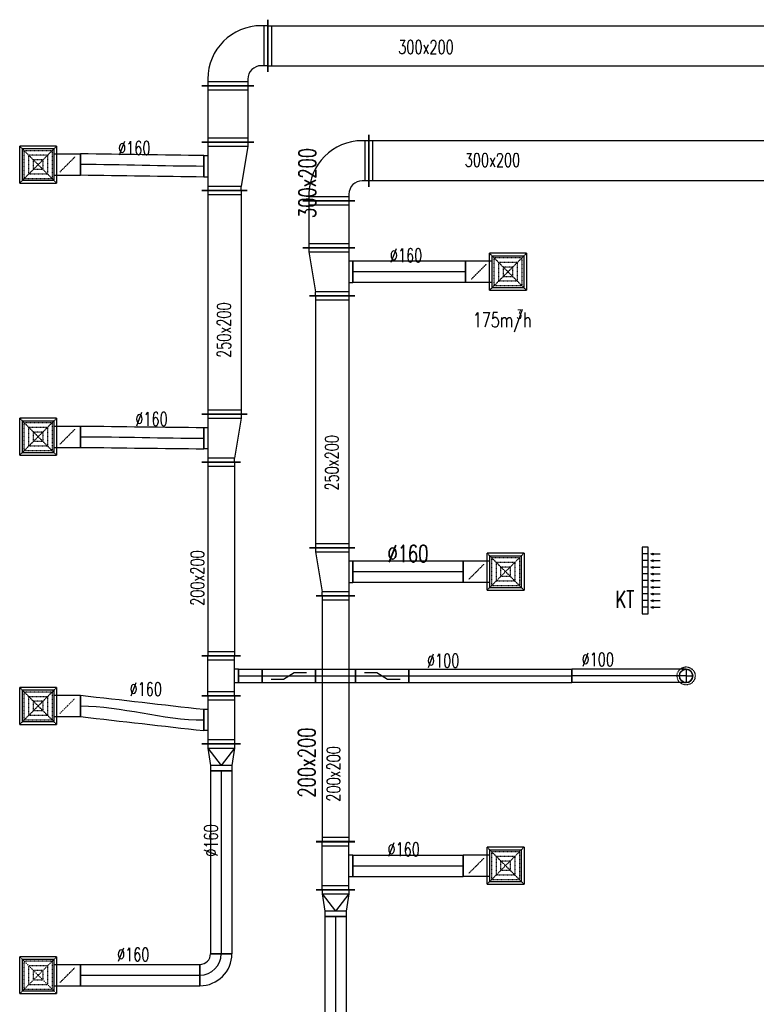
# Model space of a CAD drawing. Extents: x -7228 to 74941, y -112898 to 85621.
# Tile 143 of 256: x 18959 to 19511, y -10407 to -9669. Entities that reach past the tile are written whole.
import ezdxf

# ---------------------------------------------------------------- set-up
doc = ezdxf.new("R2010")
doc.units = 0
doc.linetypes.add('DASHED', pattern=[0.75, 0.5, -0.25])
doc.layers.get('0').update_dxf_attribs({"color": 101, "linetype": 'CONTINUOUS'})
for name, color, linetype in [('E35', 6, 'CONTINUOUS'), ('FLUID-N15', 7, 'CONTINUOUS'), ('FLUID-N15-SYM', 7, 'CONTINUOUS'), ('FLUID-W15A', 7, 'CONTINUOUS'), ('FLUID-W15A-SYM', 7, 'CONTINUOUS'), ('m-went-opis', 86, 'CONTINUOUS'), ('m-went-urządzenia', 51, 'CONTINUOUS')]:
    doc.layers.add(name, color=color, linetype=linetype)
doc.styles.add('tab-bud$0$ROMANS', font='romans', dxfattribs={"width": 0.7})
doc.linetypes.add('ZIGZAG', pattern='A,0.00254,-5.08,[131,ltypeshp.shx,S=5.08,R=0,X=-5.08,Y=0],-10.16,[131,ltypeshp.shx,S=5.08,R=180,X=5.08,Y=0],-5.08', length=20.32254)

# ---------------------------------------------------------------- blocks, each defined once
blk = doc.blocks.new('*U6066')
at = {"color": 5, "linetype": 'Continuous', "lineweight": -2}
for p, q in [((-250, -145), (-250, 245)), ((245, -250), (-145, -250))]:
    blk.add_line(p, q, dxfattribs=at)
at = {"color": 0, "linetype": 'ByBlock', "lineweight": -2}
for p, q in [((-200, 200), (-250, 200)), ((-200, -100), (-250, -100)), ((-100, -250), (-100, -200)), ((200, -250), (200, -200))]:
    blk.add_line(p, q, dxfattribs=at)
at = {"color": 4, "linetype": 'Continuous'}
for p, q in [((-220, -100), (-220, 200)), ((200, -220), (-100, -220))]:
    blk.add_line(p, q, dxfattribs=at)
at = {"color": 0, "linetype": 'ByBlock', "lineweight": -2}
for radius in [400, 100]:
    blk.add_arc((-200, -200), radius, 0, 90, dxfattribs=at)
blk = doc.blocks.new('*U6067')
at = {"color": 5, "linetype": 'Continuous', "lineweight": -2}
for p, q in [((-212, -195), (-212, 195)), ((212, 195), (212, -195))]:
    blk.add_line(p, q, dxfattribs=at)
at = {"color": 0, "linetype": 'ByBlock', "lineweight": -2}
for p, q in [((-212, 150), (212, 150)), ((-212, -150), (212, -150))]:
    blk.add_line(p, q, dxfattribs=at)
at = {"color": 4, "linetype": 'Continuous'}
for p, q in [((-182, -150), (-182, 150)), ((182, 150), (182, -150))]:
    blk.add_line(p, q, dxfattribs=at)
blk = doc.blocks.new('*U6068')
at = {"color": 4, "linetype": 'Continuous'}
for p, q in [((-138.5, 138.5), (138.5, 138.5)), ((-138.5, 138.5), (-138.5, -138.5)), ((138.5, -138.5), (138.5, 138.5)), ((138.5, -138.5), (-138.5, -138.5))]:
    blk.add_line(p, q, dxfattribs=at)
at = {"color": 4, "linetype": 'DASHED'}
for p, q in [((-138.5, 138.5), (0, 0)), ((-103.9, 103.9), (103.9, 103.9)), ((-103.9, 103.9), (-103.9, -103.9)), ((138.5, 138.5), (0, 0)), ((103.9, -103.9), (103.9, 103.9)), ((-138.5, -138.5), (0, 0)), ((-69.2, 69.2), (69.2, 69.2)), ((-69.2, 69.2), (-69.2, -69.2)), ((-34.6, 34.6), (34.6, 34.6)), ((-34.6, 34.6), (-34.6, -34.6)), ((138.5, -138.5), (0, 0)), ((34.6, -34.6), (34.6, 34.6)), ((69.2, -69.2), (69.2, 69.2)), ((69.2, -69.2), (-69.2, -69.2)), ((34.6, -34.6), (-34.6, -34.6)), ((103.9, -103.9), (-103.9, -103.9)), ((0, -219), (-56.6, -162.4)), ((0, -219), (56.6, -275.6))]:
    blk.add_line(p, q, dxfattribs=at)
at = {"color": 0, "linetype": 'ByBlock', "lineweight": -2}
for p, q in [((-120, -120), (-120, 120)), ((120, 120), (-120, 120)), ((120, 120), (120, -120)), ((-120, -120), (120, -120)), ((-80, -120), (-80, -318)), ((80, -120), (80, -318))]:
    blk.add_line(p, q, dxfattribs=at)
at = {"color": 5, "linetype": 'Continuous', "lineweight": -2}
blk.add_line((80, -318), (-80, -318), dxfattribs=at)
at = {"color": 4, "linetype": 'Continuous'}
blk.add_lwpolyline([(-2.5, -219, 5, 5, 1), (2.5, -219, 5, 5, 1)], format="xyseb", close=True, dxfattribs=at)
blk = doc.blocks.new('*U6069')
at = {"color": 5, "linetype": 'Continuous', "lineweight": -2}
for p, q in [((-180, -195), (-180, 195)), ((180, 145), (180, -195)), ((80, -180), (-80, -180))]:
    blk.add_line(p, q, dxfattribs=at)
at = {"color": 0, "linetype": 'ByBlock', "lineweight": -2}
for p, q in [((-180, 150), (-150, 150)), ((-150, 150), (150, 100)), ((180, 100), (150, 100)), ((-180, -150), (180, -150)), ((-80, -180), (-80, -150)), ((80, -150), (80, -180))]:
    blk.add_line(p, q, dxfattribs=at)
at = {"color": 4, "linetype": 'Continuous'}
for p, q in [((-150, -150), (-150, 150)), ((150, 100), (150, -150))]:
    blk.add_line(p, q, dxfattribs=at)
blk = doc.blocks.new('*U6070')
at = {"color": 5, "linetype": 'Continuous', "lineweight": -2}
for p, q in [((0, -80), (0, 80)), ((923.6, 66.6), (923.6, -93.4))]:
    blk.add_line(p, q, dxfattribs=at)
at = {"color": 5, "linetype": 'ZIGZAG', "lineweight": -2, "ltscale": 0.4}
for points in [[(923.6, 66.6), (0, 80)], [(923.6, -93.4), (0, -80)]]:
    blk.add_spline(points, degree=3, dxfattribs=at)
at = {"layer": 'FLUID-N15-SYM', "color": 2, "linetype": 'Continuous', "start_tangent": (-1, 0), "end_tangent": (-1, 0)}
blk.add_spline([(923.6, -13.4), (0, 0)], degree=3, dxfattribs=at)
blk = doc.blocks.new('*U6071')
at = {"color": 5, "linetype": 'Continuous', "lineweight": -2}
for p, q in [((-838.5, -170), (-838.5, 170)), ((838.5, 170), (838.5, -170))]:
    blk.add_line(p, q, dxfattribs=at)
at = {"color": 0, "linetype": 'ByBlock', "lineweight": -2}
for p, q in [((-838.5, 125), (838.5, 125)), ((-838.5, -125), (838.5, -125))]:
    blk.add_line(p, q, dxfattribs=at)
at = {"color": 4, "linetype": 'Continuous'}
for p, q in [((-808.5, -125), (-808.5, 125)), ((808.5, 125), (808.5, -125))]:
    blk.add_line(p, q, dxfattribs=at)
blk = doc.blocks.new('*U6072')
at = {"color": 5, "linetype": 'Continuous', "lineweight": -2}
for p, q in [((-180, -170), (-180, 170)), ((180, 120), (180, -170)), ((80, -155), (-80, -155))]:
    blk.add_line(p, q, dxfattribs=at)
at = {"color": 0, "linetype": 'ByBlock', "lineweight": -2}
for p, q in [((-180, 125), (-150, 125)), ((-150, 125), (150, 75)), ((180, 75), (150, 75)), ((-180, -125), (180, -125)), ((-80, -155), (-80, -125)), ((80, -125), (80, -155))]:
    blk.add_line(p, q, dxfattribs=at)
at = {"color": 4, "linetype": 'Continuous'}
for p, q in [((-150, -125), (-150, 125)), ((150, 75), (150, -125))]:
    blk.add_line(p, q, dxfattribs=at)
blk = doc.blocks.new('*U6073')
at = {"color": 4, "linetype": 'Continuous'}
for p, q in [((-138.5, 138.5), (138.5, 138.5)), ((-138.5, 138.5), (-138.5, -138.5)), ((138.5, -138.5), (138.5, 138.5)), ((138.5, -138.5), (-138.5, -138.5))]:
    blk.add_line(p, q, dxfattribs=at)
at = {"color": 4, "linetype": 'DASHED'}
for p, q in [((-138.5, 138.5), (0, 0)), ((-103.9, 103.9), (103.9, 103.9)), ((-103.9, 103.9), (-103.9, -103.9)), ((138.5, 138.5), (0, 0)), ((103.9, -103.9), (103.9, 103.9)), ((-138.5, -138.5), (0, 0)), ((-69.2, 69.2), (69.2, 69.2)), ((-69.2, 69.2), (-69.2, -69.2)), ((-34.6, 34.6), (34.6, 34.6)), ((-34.6, 34.6), (-34.6, -34.6)), ((138.5, -138.5), (0, 0)), ((34.6, -34.6), (34.6, 34.6)), ((69.2, -69.2), (69.2, 69.2)), ((69.2, -69.2), (-69.2, -69.2)), ((34.6, -34.6), (-34.6, -34.6)), ((103.9, -103.9), (-103.9, -103.9)), ((0, -219), (-56.6, -162.4)), ((0, -219), (56.6, -275.6))]:
    blk.add_line(p, q, dxfattribs=at)
at = {"color": 0, "linetype": 'ByBlock', "lineweight": -2}
for p, q in [((-120, -120), (-120, 120)), ((120, 120), (-120, 120)), ((120, 120), (120, -120)), ((-120, -120), (120, -120)), ((-80, -120), (-80, -318)), ((80, -120), (80, -318))]:
    blk.add_line(p, q, dxfattribs=at)
at = {"color": 5, "linetype": 'Continuous', "lineweight": -2}
blk.add_line((80, -318), (-80, -318), dxfattribs=at)
at = {"color": 4, "linetype": 'Continuous'}
blk.add_lwpolyline([(-2.5, -219, 5, 5, 1), (2.5, -219, 5, 5, 1)], format="xyseb", close=True, dxfattribs=at)
blk = doc.blocks.new('*U6074')
at = {"color": 5, "linetype": 'Continuous', "lineweight": -2}
for p, q in [((-923.6, -69.2), (-923.6, 90.8)), ((0, 80), (0, -80))]:
    blk.add_line(p, q, dxfattribs=at)
at = {"color": 5, "linetype": 'ZIGZAG', "lineweight": -2, "ltscale": 0.4}
for points in [[(-923.6, 90.8), (0, 80)], [(-923.6, -69.2), (0, -80)]]:
    blk.add_spline(points, degree=3, dxfattribs=at)
at = {"layer": 'FLUID-N15-SYM', "color": 2, "linetype": 'Continuous', "start_tangent": (1, 0), "end_tangent": (1, 0)}
blk.add_spline([(-923.6, 10.8), (0, 0)], degree=3, dxfattribs=at)
blk = doc.blocks.new('*U6075')
at = {"color": 5, "linetype": 'Continuous', "lineweight": -2}
for p, q in [((-726, -145), (-726, 145)), ((726, 145), (726, -145))]:
    blk.add_line(p, q, dxfattribs=at)
at = {"color": 0, "linetype": 'ByBlock', "lineweight": -2}
for p, q in [((-726, 100), (726, 100)), ((-726, -100), (726, -100))]:
    blk.add_line(p, q, dxfattribs=at)
at = {"color": 4, "linetype": 'Continuous'}
for p, q in [((-696, -100), (-696, 100)), ((696, 100), (696, -100))]:
    blk.add_line(p, q, dxfattribs=at)
blk = doc.blocks.new('*U6076')
at = {"color": 5, "linetype": 'Continuous', "lineweight": -2}
for p, q in [((-150, -145), (-150, 145)), ((150, 145), (150, -145)), ((50, -130), (-50, -130))]:
    blk.add_line(p, q, dxfattribs=at)
at = {"color": 0, "linetype": 'ByBlock', "lineweight": -2}
for p, q in [((-150, 100), (150, 100)), ((-150, -100), (150, -100)), ((-50, -100), (-50, -130)), ((50, -130), (50, -100))]:
    blk.add_line(p, q, dxfattribs=at)
at = {"color": 4, "linetype": 'Continuous'}
for p, q in [((-120, -100), (-120, 100)), ((120, 100), (120, -100))]:
    blk.add_line(p, q, dxfattribs=at)
blk = doc.blocks.new('*U6077')
at = {"color": 5, "linetype": 'Continuous', "lineweight": -2}
for p, q in [((-610, -50), (-610, 50)), ((610, 50), (610, -50))]:
    blk.add_line(p, q, dxfattribs=at)
at = {"color": 0, "linetype": 'ByBlock', "lineweight": -2}
for p, q in [((-610, 50), (610, 50)), ((-610, -50), (610, -50))]:
    blk.add_line(p, q, dxfattribs=at)
at = {"layer": 'FLUID-N15-SYM', "color": 2, "linetype": 'Continuous'}
blk.add_line((-610, 0), (610, 0), dxfattribs=at)
blk = doc.blocks.new('*U6078')
at = {"color": 4, "linetype": 'DASHED'}
blk.add_circle((0, 0), 67.5, dxfattribs=at)
at = {"color": 0, "linetype": 'ByBlock', "lineweight": -2}
blk.add_circle((0, 0), 50, dxfattribs=at)
blk = doc.blocks.new('*U6079')
at = {"color": 5, "linetype": 'Continuous', "lineweight": -2}
blk.add_line((-495.9, -50), (-495.9, 50), dxfattribs=at)
at = {"color": 4, "linetype": 'DASHED', "lineweight": -2}
blk.add_arc((361.1, 0), 50, 90, 270, dxfattribs=at)
at = {"color": 0, "lineweight": -2}
blk.add_arc((361.1, 0), 50, 270, 90, dxfattribs=at)
at = {"color": 5, "linetype": 'ZIGZAG', "lineweight": -2, "ltscale": 0.4}
for points in [[(361.1, 50), (-495.9, 50)], [(361.1, -50), (-495.9, -50)]]:
    blk.add_spline(points, degree=3, dxfattribs=at)
at = {"layer": 'FLUID-N15-SYM', "color": 2, "linetype": 'Continuous'}
for p, q in [((361.1, 50), (361.1, -50)), ((361.1, 0), (411.1, 0))]:
    blk.add_line(p, q, dxfattribs=at)
at = {"layer": 'FLUID-N15-SYM', "color": 2, "linetype": 'Continuous', "start_tangent": (-1, 0), "end_tangent": (-1, 0)}
blk.add_spline([(361.1, 0), (0, 0), (-495.9, 0)], degree=3, dxfattribs=at)
blk = doc.blocks.new('*U6080')
at = {"color": 5, "linetype": 'Continuous', "lineweight": -2}
for p, q in [((-180, -145), (-180, 145)), ((180, 145), (180, -145)), ((80, -130), (-80, -130))]:
    blk.add_line(p, q, dxfattribs=at)
at = {"color": 0, "linetype": 'ByBlock', "lineweight": -2}
for p, q in [((-180, 100), (180, 100)), ((-180, -100), (180, -100)), ((-80, -130), (-80, -100)), ((80, -100), (80, -130))]:
    blk.add_line(p, q, dxfattribs=at)
at = {"color": 4, "linetype": 'Continuous'}
for p, q in [((-150, -100), (-150, 100)), ((150, 100), (150, -100))]:
    blk.add_line(p, q, dxfattribs=at)
blk = doc.blocks.new('*U6081')
at = {"color": 4, "linetype": 'Continuous'}
for p, q in [((-138.5, 138.5), (138.5, 138.5)), ((-138.5, 138.5), (-138.5, -138.5)), ((138.5, -138.5), (138.5, 138.5)), ((138.5, -138.5), (-138.5, -138.5))]:
    blk.add_line(p, q, dxfattribs=at)
at = {"color": 4, "linetype": 'DASHED'}
for p, q in [((-138.5, 138.5), (0, 0)), ((-103.9, 103.9), (103.9, 103.9)), ((-103.9, 103.9), (-103.9, -103.9)), ((138.5, 138.5), (0, 0)), ((103.9, -103.9), (103.9, 103.9)), ((-138.5, -138.5), (0, 0)), ((-69.2, 69.2), (69.2, 69.2)), ((-69.2, 69.2), (-69.2, -69.2)), ((-34.6, 34.6), (34.6, 34.6)), ((-34.6, 34.6), (-34.6, -34.6)), ((138.5, -138.5), (0, 0)), ((34.6, -34.6), (34.6, 34.6)), ((69.2, -69.2), (69.2, 69.2)), ((69.2, -69.2), (-69.2, -69.2)), ((34.6, -34.6), (-34.6, -34.6)), ((103.9, -103.9), (-103.9, -103.9)), ((0, -219), (-56.6, -162.4)), ((0, -219), (56.6, -275.6))]:
    blk.add_line(p, q, dxfattribs=at)
at = {"color": 0, "linetype": 'ByBlock', "lineweight": -2}
for p, q in [((-120, -120), (-120, 120)), ((120, 120), (-120, 120)), ((120, 120), (120, -120)), ((-120, -120), (120, -120)), ((-80, -120), (-80, -318)), ((80, -120), (80, -318))]:
    blk.add_line(p, q, dxfattribs=at)
at = {"color": 5, "linetype": 'Continuous', "lineweight": -2}
blk.add_line((80, -318), (-80, -318), dxfattribs=at)
at = {"color": 4, "linetype": 'Continuous'}
blk.add_lwpolyline([(-2.5, -219, 5, 5, 1), (2.5, -219, 5, 5, 1)], format="xyseb", close=True, dxfattribs=at)
blk = doc.blocks.new('*U6082')
at = {"color": 5, "linetype": 'Continuous', "lineweight": -2}
for p, q in [((-923.6, 25.2), (-923.6, 185.2)), ((0, 80), (0, -80))]:
    blk.add_line(p, q, dxfattribs=at)
at = {"color": 5, "linetype": 'ZIGZAG', "lineweight": -2, "ltscale": 0.4}
for points in [[(-923.6, 185.2), (0, 80)], [(-923.6, 25.2), (0, -80)]]:
    blk.add_spline(points, degree=3, dxfattribs=at)
at = {"layer": 'FLUID-N15-SYM', "color": 2, "linetype": 'Continuous', "start_tangent": (1, 0), "end_tangent": (1, 0)}
blk.add_spline([(-923.6, 105.2), (0, 0)], degree=3, dxfattribs=at)
blk = doc.blocks.new('*U6083')
at = {"color": 5, "linetype": 'Continuous', "lineweight": -2}
for p, q in [((-100, -145), (-100, 145)), ((100, 80), (100, -80))]:
    blk.add_line(p, q, dxfattribs=at)
at = {"color": 0, "linetype": 'ByBlock', "lineweight": -2}
for p, q in [((-100, 100), (-70, 100)), ((-70, 100), (60, 80)), ((60, 80), (100, 80)), ((-100, -100), (-70, -100)), ((-70, -100), (60, -80)), ((60, -80), (100, -80))]:
    blk.add_line(p, q, dxfattribs=at)
at = {"color": 4, "linetype": 'Continuous'}
for p, q in [((-70, -100), (-70, 100)), ((-70, 100), (60, 0)), ((60, 80), (60, -80)), ((-70, -100), (60, 0))]:
    blk.add_line(p, q, dxfattribs=at)
blk = doc.blocks.new('*U6084')
at = {"color": 5, "linetype": 'Continuous', "lineweight": -2}
for p, q in [((-686, -80), (-686, 80)), ((686, 80), (686, -80))]:
    blk.add_line(p, q, dxfattribs=at)
at = {"color": 0, "linetype": 'ByBlock', "lineweight": -2}
for p, q in [((-686, 80), (686, 80)), ((-686, -80), (686, -80))]:
    blk.add_line(p, q, dxfattribs=at)
at = {"layer": 'FLUID-N15-SYM', "color": 2, "linetype": 'Continuous'}
blk.add_line((-686, 0), (686, 0), dxfattribs=at)
blk = doc.blocks.new('*U6085')
at = {"color": 5, "linetype": 'Continuous', "lineweight": -2}
for p, q in [((120, 120), (120, -40)), ((40, -120), (-120, -120))]:
    blk.add_line(p, q, dxfattribs=at)
at = {"color": 0, "linetype": 'ByBlock', "lineweight": -2}
for radius in [240, 80]:
    blk.add_arc((120, -120), radius, 90, 180, dxfattribs=at)
at = {"layer": 'FLUID-N15-SYM', "color": 2, "linetype": 'Continuous'}
blk.add_arc((120, -120), 160, 90, 180, dxfattribs=at)
blk = doc.blocks.new('*U6086')
at = {"color": 4, "linetype": 'Continuous'}
for p, q in [((-138.5, 138.5), (138.5, 138.5)), ((-138.5, 138.5), (-138.5, -138.5)), ((138.5, -138.5), (138.5, 138.5)), ((138.5, -138.5), (-138.5, -138.5))]:
    blk.add_line(p, q, dxfattribs=at)
at = {"color": 4, "linetype": 'DASHED'}
for p, q in [((-138.5, 138.5), (0, 0)), ((-103.9, 103.9), (103.9, 103.9)), ((-103.9, 103.9), (-103.9, -103.9)), ((138.5, 138.5), (0, 0)), ((103.9, -103.9), (103.9, 103.9)), ((-138.5, -138.5), (0, 0)), ((-69.2, 69.2), (69.2, 69.2)), ((-69.2, 69.2), (-69.2, -69.2)), ((-34.6, 34.6), (34.6, 34.6)), ((-34.6, 34.6), (-34.6, -34.6)), ((138.5, -138.5), (0, 0)), ((34.6, -34.6), (34.6, 34.6)), ((69.2, -69.2), (69.2, 69.2)), ((69.2, -69.2), (-69.2, -69.2)), ((34.6, -34.6), (-34.6, -34.6)), ((103.9, -103.9), (-103.9, -103.9)), ((0, -219), (-56.6, -162.4)), ((0, -219), (56.6, -275.6))]:
    blk.add_line(p, q, dxfattribs=at)
at = {"color": 0, "linetype": 'ByBlock', "lineweight": -2}
for p, q in [((-120, -120), (-120, 120)), ((120, 120), (-120, 120)), ((120, 120), (120, -120)), ((-120, -120), (120, -120)), ((-80, -120), (-80, -318)), ((80, -120), (80, -318))]:
    blk.add_line(p, q, dxfattribs=at)
at = {"color": 5, "linetype": 'Continuous', "lineweight": -2}
blk.add_line((80, -318), (-80, -318), dxfattribs=at)
at = {"color": 4, "linetype": 'Continuous'}
blk.add_lwpolyline([(-2.5, -219, 5, 5, 1), (2.5, -219, 5, 5, 1)], format="xyseb", close=True, dxfattribs=at)
blk = doc.blocks.new('*U6087')
at = {"color": 5, "linetype": 'Continuous', "lineweight": -2}
for p, q in [((-893.6, -80.4), (-893.6, 79.6)), ((0, 80), (0, -80))]:
    blk.add_line(p, q, dxfattribs=at)
at = {"color": 5, "linetype": 'ZIGZAG', "lineweight": -2, "ltscale": 0.4}
for points in [[(-893.6, 79.6), (0, 80)], [(-893.6, -80.4), (0, -80)]]:
    blk.add_spline(points, degree=3, dxfattribs=at)
at = {"layer": 'FLUID-N15-SYM', "color": 2, "linetype": 'Continuous', "start_tangent": (1, 0), "end_tangent": (1, 0)}
blk.add_spline([(-893.6, -0.4), (0, 0)], degree=3, dxfattribs=at)
blk = doc.blocks.new('*U6187')
at = {"color": 1, "linetype": 'Continuous', "lineweight": -2}
for p, q in [((-250, -145), (-250, 245)), ((245, -250), (-145, -250))]:
    blk.add_line(p, q, dxfattribs=at)
at = {"color": 0, "linetype": 'ByBlock', "lineweight": -2}
for p, q in [((-200, 200), (-250, 200)), ((-200, -100), (-250, -100)), ((-100, -250), (-100, -200)), ((200, -250), (200, -200))]:
    blk.add_line(p, q, dxfattribs=at)
at = {"color": 4, "linetype": 'Continuous'}
for p, q in [((-220, -100), (-220, 200)), ((200, -220), (-100, -220))]:
    blk.add_line(p, q, dxfattribs=at)
at = {"color": 0, "linetype": 'ByBlock', "lineweight": -2}
for radius in [400, 100]:
    blk.add_arc((-200, -200), radius, 0, 90, dxfattribs=at)
blk = doc.blocks.new('*U6155')
at = {"color": 1, "linetype": 'Continuous', "lineweight": -2}
for p, q in [((-176, -195), (-176, 195)), ((176, 195), (176, -195))]:
    blk.add_line(p, q, dxfattribs=at)
at = {"color": 0, "linetype": 'ByBlock', "lineweight": -2}
for p, q in [((-176, 150), (176, 150)), ((-176, -150), (176, -150))]:
    blk.add_line(p, q, dxfattribs=at)
at = {"color": 4, "linetype": 'Continuous'}
for p, q in [((-146, -150), (-146, 150)), ((146, 150), (146, -150))]:
    blk.add_line(p, q, dxfattribs=at)
blk = doc.blocks.new('*U6156')
at = {"color": 0, "linetype": 'ByBlock', "lineweight": -2}
for p, q in [((150, 150), (-150, 100)), ((180, 150), (150, 150)), ((-180, 100), (-150, 100)), ((180, -150), (-180, -150)), ((-80, -150), (-80, -180)), ((80, -180), (80, -150))]:
    blk.add_line(p, q, dxfattribs=at)
at = {"color": 4, "linetype": 'Continuous'}
for p, q in [((150, 150), (150, -150)), ((-150, -150), (-150, 100))]:
    blk.add_line(p, q, dxfattribs=at)
at = {"color": 1, "linetype": 'Continuous', "lineweight": -2}
for p, q in [((180, 195), (180, -195)), ((-180, -195), (-180, 145)), ((80, -180), (-80, -180))]:
    blk.add_line(p, q, dxfattribs=at)
blk = doc.blocks.new('*U6198')
at = {"color": 4, "linetype": 'Continuous'}
for p, q in [((-138.5, 138.5), (138.5, 138.5)), ((-138.5, 138.5), (-138.5, -138.5)), ((138.5, -138.5), (138.5, 138.5)), ((138.5, -138.5), (-138.5, -138.5))]:
    blk.add_line(p, q, dxfattribs=at)
at = {"color": 4, "linetype": 'DASHED'}
for p, q in [((-138.5, 138.5), (0, 0)), ((-103.9, 103.9), (103.9, 103.9)), ((-103.9, 103.9), (-103.9, -103.9)), ((138.5, 138.5), (0, 0)), ((103.9, -103.9), (103.9, 103.9)), ((-138.5, -138.5), (0, 0)), ((-69.2, 69.2), (69.2, 69.2)), ((-69.2, 69.2), (-69.2, -69.2)), ((-34.6, 34.6), (34.6, 34.6)), ((-34.6, 34.6), (-34.6, -34.6)), ((138.5, -138.5), (0, 0)), ((34.6, -34.6), (34.6, 34.6)), ((69.2, -69.2), (69.2, 69.2)), ((69.2, -69.2), (-69.2, -69.2)), ((34.6, -34.6), (-34.6, -34.6)), ((103.9, -103.9), (-103.9, -103.9)), ((0, -219), (-56.6, -162.4)), ((0, -219), (56.6, -275.6))]:
    blk.add_line(p, q, dxfattribs=at)
at = {"color": 0, "linetype": 'ByBlock', "lineweight": -2}
for p, q in [((-120, -120), (-120, 120)), ((120, 120), (-120, 120)), ((120, 120), (120, -120)), ((-120, -120), (120, -120)), ((-80, -120), (-80, -318)), ((80, -120), (80, -318))]:
    blk.add_line(p, q, dxfattribs=at)
at = {"color": 1, "linetype": 'Continuous', "lineweight": -2}
blk.add_line((80, -318), (-80, -318), dxfattribs=at)
at = {"color": 4, "linetype": 'Continuous'}
blk.add_lwpolyline([(-2.5, -219, 5, 5, 1), (2.5, -219, 5, 5, 1)], format="xyseb", close=True, dxfattribs=at)
blk = doc.blocks.new('*U6157')
at = {"color": 1, "linetype": 'Continuous', "lineweight": -2}
for p, q in [((0, -80), (0, 80)), ((844.1, 80), (844.1, -80))]:
    blk.add_line(p, q, dxfattribs=at)
at = {"color": 1, "linetype": 'ZIGZAG', "lineweight": -2, "ltscale": 0.4}
for points in [[(844.1, 80), (0, 80)], [(844.1, -80), (0, -80)]]:
    blk.add_spline(points, degree=3, dxfattribs=at)
at = {"layer": 'FLUID-W15A-SYM', "color": 2, "linetype": 'Continuous', "start_tangent": (-1, 0), "end_tangent": (-1, 0)}
blk.add_spline([(844.1, 0), (0, 0)], degree=3, dxfattribs=at)
blk = doc.blocks.new('*U6196')
at = {"color": 4, "linetype": 'Continuous'}
for p, q in [((-138.5, 138.5), (138.5, 138.5)), ((-138.5, 138.5), (-138.5, -138.5)), ((138.5, -138.5), (138.5, 138.5)), ((138.5, -138.5), (-138.5, -138.5))]:
    blk.add_line(p, q, dxfattribs=at)
at = {"color": 4, "linetype": 'DASHED'}
for p, q in [((-138.5, 138.5), (0, 0)), ((-103.9, 103.9), (103.9, 103.9)), ((-103.9, 103.9), (-103.9, -103.9)), ((138.5, 138.5), (0, 0)), ((103.9, -103.9), (103.9, 103.9)), ((-138.5, -138.5), (0, 0)), ((-69.2, 69.2), (69.2, 69.2)), ((-69.2, 69.2), (-69.2, -69.2)), ((-34.6, 34.6), (34.6, 34.6)), ((-34.6, 34.6), (-34.6, -34.6)), ((138.5, -138.5), (0, 0)), ((34.6, -34.6), (34.6, 34.6)), ((69.2, -69.2), (69.2, 69.2)), ((69.2, -69.2), (-69.2, -69.2)), ((34.6, -34.6), (-34.6, -34.6)), ((103.9, -103.9), (-103.9, -103.9)), ((0, -219), (-56.6, -162.4)), ((0, -219), (56.6, -275.6))]:
    blk.add_line(p, q, dxfattribs=at)
at = {"color": 0, "linetype": 'ByBlock', "lineweight": -2}
for p, q in [((-120, -120), (-120, 120)), ((120, 120), (-120, 120)), ((120, 120), (120, -120)), ((-120, -120), (120, -120)), ((-80, -120), (-80, -318)), ((80, -120), (80, -318))]:
    blk.add_line(p, q, dxfattribs=at)
at = {"color": 1, "linetype": 'Continuous', "lineweight": -2}
blk.add_line((80, -318), (-80, -318), dxfattribs=at)
at = {"color": 4, "linetype": 'Continuous'}
blk.add_lwpolyline([(-2.5, -219, 5, 5, 1), (2.5, -219, 5, 5, 1)], format="xyseb", close=True, dxfattribs=at)
blk = doc.blocks.new('*U6195')
at = {"color": 4, "linetype": 'Continuous'}
for p, q in [((-138.5, 138.5), (138.5, 138.5)), ((-138.5, 138.5), (-138.5, -138.5)), ((138.5, -138.5), (138.5, 138.5)), ((138.5, -138.5), (-138.5, -138.5))]:
    blk.add_line(p, q, dxfattribs=at)
at = {"color": 4, "linetype": 'DASHED'}
for p, q in [((-138.5, 138.5), (0, 0)), ((-103.9, 103.9), (103.9, 103.9)), ((-103.9, 103.9), (-103.9, -103.9)), ((138.5, 138.5), (0, 0)), ((103.9, -103.9), (103.9, 103.9)), ((-138.5, -138.5), (0, 0)), ((-69.2, 69.2), (69.2, 69.2)), ((-69.2, 69.2), (-69.2, -69.2)), ((-34.6, 34.6), (34.6, 34.6)), ((-34.6, 34.6), (-34.6, -34.6)), ((138.5, -138.5), (0, 0)), ((34.6, -34.6), (34.6, 34.6)), ((69.2, -69.2), (69.2, 69.2)), ((69.2, -69.2), (-69.2, -69.2)), ((34.6, -34.6), (-34.6, -34.6)), ((103.9, -103.9), (-103.9, -103.9)), ((0, -219), (-56.6, -162.4)), ((0, -219), (56.6, -275.6))]:
    blk.add_line(p, q, dxfattribs=at)
at = {"color": 0, "linetype": 'ByBlock', "lineweight": -2}
for p, q in [((-120, -120), (-120, 120)), ((120, 120), (-120, 120)), ((120, 120), (120, -120)), ((-120, -120), (120, -120)), ((-80, -120), (-80, -318)), ((80, -120), (80, -318))]:
    blk.add_line(p, q, dxfattribs=at)
at = {"color": 1, "linetype": 'Continuous', "lineweight": -2}
blk.add_line((80, -318), (-80, -318), dxfattribs=at)
at = {"color": 4, "linetype": 'Continuous'}
blk.add_lwpolyline([(-2.5, -219, 5, 5, 1), (2.5, -219, 5, 5, 1)], format="xyseb", close=True, dxfattribs=at)
blk = doc.blocks.new('*U6158')
at = {"color": 1, "linetype": 'Continuous', "lineweight": -2}
for p, q in [((-944, -170), (-944, 170)), ((944, 170), (944, -170))]:
    blk.add_line(p, q, dxfattribs=at)
at = {"color": 0, "linetype": 'ByBlock', "lineweight": -2}
for p, q in [((-944, 125), (944, 125)), ((-944, -125), (944, -125))]:
    blk.add_line(p, q, dxfattribs=at)
at = {"color": 4, "linetype": 'Continuous'}
for p, q in [((-914, -125), (-914, 125)), ((914, 125), (914, -125))]:
    blk.add_line(p, q, dxfattribs=at)
blk = doc.blocks.new('*U6159')
at = {"color": 1, "linetype": 'Continuous', "lineweight": -2}
for p, q in [((180, 170), (180, -170)), ((-180, -170), (-180, 120)), ((80, -155), (-80, -155))]:
    blk.add_line(p, q, dxfattribs=at)
at = {"color": 0, "linetype": 'ByBlock', "lineweight": -2}
for p, q in [((-180, 75), (-150, 75)), ((150, 125), (-150, 75)), ((180, 125), (150, 125)), ((180, -125), (-180, -125)), ((-80, -125), (-80, -155)), ((80, -155), (80, -125))]:
    blk.add_line(p, q, dxfattribs=at)
at = {"color": 4, "linetype": 'Continuous'}
for p, q in [((-150, -125), (-150, 75)), ((150, 125), (150, -125))]:
    blk.add_line(p, q, dxfattribs=at)
blk = doc.blocks.new('*U6160')
at = {"color": 1, "linetype": 'Continuous', "lineweight": -2}
for p, q in [((0, -80), (0, 80)), ((826, 80), (826, -80))]:
    blk.add_line(p, q, dxfattribs=at)
at = {"color": 1, "linetype": 'ZIGZAG', "lineweight": -2, "ltscale": 0.4}
for points in [[(826, 80), (0, 80)], [(826, -80), (0, -80)]]:
    blk.add_spline(points, degree=3, dxfattribs=at)
at = {"layer": 'FLUID-W15A-SYM', "color": 2, "linetype": 'Continuous', "start_tangent": (-1, 0), "end_tangent": (-1, 0)}
blk.add_spline([(826, 0), (0, 0)], degree=3, dxfattribs=at)
blk = doc.blocks.new('*U6161')
at = {"color": 1, "linetype": 'Continuous', "lineweight": -2}
for p, q in [((-921.5, -145), (-921.5, 145)), ((921.5, 145), (921.5, -145))]:
    blk.add_line(p, q, dxfattribs=at)
at = {"color": 0, "linetype": 'ByBlock', "lineweight": -2}
for p, q in [((-921.5, 100), (921.5, 100)), ((-921.5, -100), (921.5, -100))]:
    blk.add_line(p, q, dxfattribs=at)
at = {"color": 4, "linetype": 'Continuous'}
for p, q in [((-891.5, -100), (-891.5, 100)), ((891.5, 100), (891.5, -100))]:
    blk.add_line(p, q, dxfattribs=at)
blk = doc.blocks.new('*U6162')
at = {"color": 1, "linetype": 'Continuous', "lineweight": -2}
for p, q in [((-180, -145), (-180, 145)), ((180, 145), (180, -145)), ((80, -130), (-80, -130))]:
    blk.add_line(p, q, dxfattribs=at)
at = {"color": 0, "linetype": 'ByBlock', "lineweight": -2}
for p, q in [((-180, 100), (180, 100)), ((-180, -100), (180, -100)), ((-80, -100), (-80, -130)), ((80, -130), (80, -100))]:
    blk.add_line(p, q, dxfattribs=at)
at = {"color": 4, "linetype": 'Continuous'}
for p, q in [((-150, -100), (-150, 100)), ((150, 100), (150, -100))]:
    blk.add_line(p, q, dxfattribs=at)
blk = doc.blocks.new('*U6163')
at = {"color": 1, "linetype": 'Continuous', "lineweight": -2}
for p, q in [((-826, -80), (-826, 80)), ((0, 80), (0, -80))]:
    blk.add_line(p, q, dxfattribs=at)
at = {"color": 1, "linetype": 'ZIGZAG', "lineweight": -2, "ltscale": 0.4}
for points in [[(-826, 80), (0, 80)], [(-826, -80), (0, -80)]]:
    blk.add_spline(points, degree=3, dxfattribs=at)
at = {"layer": 'FLUID-W15A-SYM', "color": 2, "linetype": 'Continuous', "start_tangent": (1, 0), "end_tangent": (1, 0)}
blk.add_spline([(-826, 0), (0, 0)], degree=3, dxfattribs=at)
blk = doc.blocks.new('*U6164')
at = {"color": 1, "linetype": 'Continuous', "lineweight": -2}
for p, q in [((-100, -145), (-100, 145)), ((100, 80), (100, -80))]:
    blk.add_line(p, q, dxfattribs=at)
at = {"color": 0, "linetype": 'ByBlock', "lineweight": -2}
for p, q in [((-100, 100), (-70, 100)), ((-70, 100), (60, 80)), ((60, 80), (100, 80)), ((-100, -100), (-70, -100)), ((-70, -100), (60, -80)), ((60, -80), (100, -80))]:
    blk.add_line(p, q, dxfattribs=at)
at = {"color": 4, "linetype": 'Continuous'}
for p, q in [((-70, -100), (-70, 100)), ((-70, 100), (60, 0)), ((60, 80), (60, -80)), ((-70, -100), (60, 0))]:
    blk.add_line(p, q, dxfattribs=at)
blk = doc.blocks.new('*U6165')
at = {"color": 1, "linetype": 'Continuous', "lineweight": -2}
for p, q in [((-862.5, -80), (-862.5, 80)), ((862.5, 80), (862.5, -80))]:
    blk.add_line(p, q, dxfattribs=at)
at = {"color": 0, "linetype": 'ByBlock', "lineweight": -2}
for p, q in [((-862.5, 80), (862.5, 80)), ((-862.5, -80), (862.5, -80))]:
    blk.add_line(p, q, dxfattribs=at)
at = {"layer": 'FLUID-W15A-SYM', "color": 2, "linetype": 'Continuous'}
blk.add_line((-862.5, 0), (862.5, 0), dxfattribs=at)
blk = doc.blocks.new('*U6119')
at = {"color": 5, "linetype": 'Continuous', "lineweight": -2}
for p, q in [((-88.5, -50), (-88.5, 50)), ((88.5, 50), (88.5, -50))]:
    blk.add_line(p, q, dxfattribs=at)
at = {"color": 0, "linetype": 'ByBlock', "lineweight": -2}
for p, q in [((-88.5, 50), (88.5, 50)), ((-88.5, -50), (88.5, -50))]:
    blk.add_line(p, q, dxfattribs=at)
at = {"layer": 'FLUID-N15-SYM', "color": 2, "linetype": 'Continuous'}
blk.add_line((-88.5, 0), (88.5, 0), dxfattribs=at)
blk = doc.blocks.new('*U6120')
at = {"color": 5, "linetype": 'Continuous', "lineweight": -2}
for p, q in [((-150, -50), (-150, 50)), ((150, 50), (150, -50))]:
    blk.add_line(p, q, dxfattribs=at)
at = {"color": 0, "linetype": 'ByBlock', "lineweight": -2}
for p, q in [((-150, 50), (150, 50)), ((-150, -50), (150, -50))]:
    blk.add_line(p, q, dxfattribs=at)
at = {"layer": 'FLUID-N15-SYM', "color": 2, "linetype": 'Continuous'}
blk.add_line((-150, 0), (150, 0), dxfattribs=at)
blk = doc.blocks.new('*U6121')
at = {"color": 5, "linetype": 'Continuous', "lineweight": -2}
for p, q in [((-200, -50), (-200, 50)), ((200, 50), (200, -50))]:
    blk.add_line(p, q, dxfattribs=at)
at = {"color": 0, "linetype": 'ByBlock', "lineweight": -2}
for p, q in [((-200, 50), (200, 50)), ((-200, -50), (200, -50))]:
    blk.add_line(p, q, dxfattribs=at)
at = {"color": 4, "linetype": 'Continuous'}
for p, q in [((-40, -25), (40, 25)), ((40, 25), (133.3, 25)), ((-133.3, -25), (-40, -25))]:
    blk.add_line(p, q, dxfattribs=at)
at = {"layer": 'FLUID-N15-SYM', "color": 2, "linetype": 'Continuous'}
blk.add_line((-200, 0), (200, 0), dxfattribs=at)
blk = doc.blocks.new('*U6122')
at = {"color": 5, "linetype": 'Continuous', "lineweight": -2}
for p, q in [((-200, -50), (-200, 50)), ((200, 50), (200, -50))]:
    blk.add_line(p, q, dxfattribs=at)
at = {"color": 0, "linetype": 'ByBlock', "lineweight": -2}
for p, q in [((200, 50), (-200, 50)), ((200, -50), (-200, -50))]:
    blk.add_line(p, q, dxfattribs=at)
at = {"color": 4, "linetype": 'Continuous'}
for p, q in [((-40, 25), (-133.3, 25)), ((40, -25), (-40, 25)), ((133.3, -25), (40, -25))]:
    blk.add_line(p, q, dxfattribs=at)
at = {"layer": 'FLUID-N15-SYM', "color": 2, "linetype": 'Continuous'}
blk.add_line((200, 0), (-200, 0), dxfattribs=at)
blk = doc.blocks.new('*U6177')
at = {"color": 5, "linetype": 'Continuous', "lineweight": -2}
for p, q in [((-4060, -195), (-4060, 195)), ((4060, 195), (4060, -195))]:
    blk.add_line(p, q, dxfattribs=at)
at = {"color": 0, "linetype": 'ByBlock', "lineweight": -2}
for p, q in [((-4060, 150), (4060, 150)), ((-4060, -150), (4060, -150))]:
    blk.add_line(p, q, dxfattribs=at)
at = {"color": 4, "linetype": 'Continuous'}
for p, q in [((-4030, -150), (-4030, 150)), ((4030, 150), (4030, -150))]:
    blk.add_line(p, q, dxfattribs=at)
blk = doc.blocks.new('*U6193')
at = {"color": 1, "linetype": 'Continuous', "lineweight": -2}
for p, q in [((-3969, -195), (-3969, 195)), ((3969, 195), (3969, -195))]:
    blk.add_line(p, q, dxfattribs=at)
at = {"color": 0, "linetype": 'ByBlock', "lineweight": -2}
for p, q in [((-3969, 150), (3969, 150)), ((-3969, -150), (3969, -150))]:
    blk.add_line(p, q, dxfattribs=at)
at = {"color": 4, "linetype": 'Continuous'}
for p, q in [((-3939, -150), (-3939, 150)), ((3939, 150), (3939, -150))]:
    blk.add_line(p, q, dxfattribs=at)
blk = doc.blocks.new('KT')
at = {"layer": 'm-went-urządzenia'}
for points in [[(55475.1, 10960.33), (55475.71, 10962.01), (55474.49, 10962.01)], [(55480.1, 10960.33), (55480.71, 10962.01), (55479.49, 10962.01)], [(55485.1, 10960.33), (55485.71, 10962.01), (55484.49, 10962.01)], [(55490.1, 10960.33), (55490.71, 10962.01), (55489.49, 10962.01)], [(55495.1, 10960.33), (55495.71, 10962.01), (55494.49, 10962.01)], [(55500.1, 10960.33), (55500.71, 10962.01), (55499.49, 10962.01)], [(55505.1, 10960.33), (55505.71, 10962.01), (55504.49, 10962.01)], [(55510.1, 10960.33), (55510.71, 10962.01), (55509.49, 10962.01)], [(55515.1, 10960.33), (55515.71, 10962.01), (55514.49, 10962.01)]]:
    blk.add_hatch(color=7, dxfattribs=at).paths.add_polyline_path(points)
at = {"layer": 'm-went-urządzenia', "color": 7}
for p, q in [((55475.1, 10960.33, 0), (55475.1, 10967.21, 0)), ((55480.1, 10960.33, 0), (55480.1, 10967.21, 0)), ((55485.1, 10960.33, 0), (55485.1, 10967.21, 0)), ((55490.1, 10960.33, 0), (55490.1, 10967.21, 0)), ((55495.1, 10960.33, 0), (55495.1, 10967.21, 0)), ((55500.1, 10960.33, 0), (55500.1, 10967.21, 0)), ((55505.1, 10960.33, 0), (55505.1, 10967.21, 0)), ((55510.1, 10960.33, 0), (55510.1, 10967.21, 0)), ((55515.1, 10960.33, 0), (55515.1, 10967.21, 0)), ((55475.1, 10960.33, 0), (55474.49, 10962.01, 0)), ((55474.49, 10962.01, 0), (55475.71, 10962.01, 0)), ((55475.09, 10958.31, 0), (55475.09, 10953.74, 0)), ((55475.1, 10960.33, 0), (55475.71, 10962.01, 0)), ((55480.1, 10960.33, 0), (55479.49, 10962.01, 0)), ((55479.49, 10962.01, 0), (55480.71, 10962.01, 0)), ((55480.09, 10958.31, 0), (55480.09, 10953.74, 0)), ((55480.1, 10960.33, 0), (55480.71, 10962.01, 0)), ((55485.1, 10960.33, 0), (55484.49, 10962.01, 0)), ((55484.49, 10962.01, 0), (55485.71, 10962.01, 0)), ((55485.09, 10958.31, 0), (55485.09, 10953.74, 0)), ((55485.1, 10960.33, 0), (55485.71, 10962.01, 0)), ((55490.1, 10960.33, 0), (55489.49, 10962.01, 0)), ((55489.49, 10962.01, 0), (55490.71, 10962.01, 0)), ((55490.09, 10958.31, 0), (55490.09, 10953.74, 0)), ((55490.1, 10960.33, 0), (55490.71, 10962.01, 0)), ((55495.1, 10960.33, 0), (55494.49, 10962.01, 0)), ((55494.49, 10962.01, 0), (55495.71, 10962.01, 0)), ((55495.09, 10958.31, 0), (55495.09, 10953.74, 0)), ((55495.1, 10960.33, 0), (55495.71, 10962.01, 0)), ((55500.1, 10960.33, 0), (55499.49, 10962.01, 0)), ((55499.49, 10962.01, 0), (55500.71, 10962.01, 0)), ((55500.09, 10958.31, 0), (55500.09, 10953.74, 0)), ((55500.1, 10960.33, 0), (55500.71, 10962.01, 0)), ((55505.1, 10960.33, 0), (55504.49, 10962.01, 0)), ((55504.49, 10962.01, 0), (55505.71, 10962.01, 0)), ((55505.09, 10958.31, 0), (55505.09, 10953.74, 0)), ((55505.1, 10960.33, 0), (55505.71, 10962.01, 0)), ((55510.1, 10960.33, 0), (55509.49, 10962.01, 0)), ((55509.49, 10962.01, 0), (55510.71, 10962.01, 0)), ((55510.09, 10958.31, 0), (55510.09, 10953.74, 0)), ((55510.1, 10960.33, 0), (55510.71, 10962.01, 0)), ((55515.1, 10960.33, 0), (55514.49, 10962.01, 0)), ((55514.49, 10962.01, 0), (55515.71, 10962.01, 0)), ((55515.09, 10958.31, 0), (55515.09, 10953.74, 0)), ((55515.1, 10960.33, 0), (55515.71, 10962.01, 0))]:
    blk.add_line(p, q, dxfattribs=at)
at = {"layer": 'm-went-urządzenia', "elevation": 0}
blk.add_lwpolyline([(55470.09, 10953.74), (55520.09, 10953.74), (55520.09, 10958.31), (55470.09, 10958.31)], close=True, dxfattribs=at)
blk = doc.blocks.new('A$C5CDC0A6C')
at = {"layer": 'FLUID-N15', "color": 5, "linetype": 'Continuous'}
for name, p, xscale, yscale, zscale, rotation in [('*U6066', (419.04, -3867.48), 0.1, 0.1, 0.09999999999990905, 89.99999999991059), ('*U6177', (850.04, -3862.48), 0.1, 0.09999999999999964, 0.1, 359.9999999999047), ('*U6067', (414.03, -3913.68, -3630), 0.1, 0.1, 0.09999999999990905, 269.9999999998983), ('*U6068', (271.87, -3951.54), 0.1000000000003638, 0.1000000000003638, 0.1, 90), ('*U6069', (414.03, -3952.88), 0.1, 0.1, 0.1, 269.9999999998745), ('*U6070', (303.67, -3951.54), 0.1, 0.1, 0.1, 359.9999999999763), ('*U6071', (411.53, -4054.73), 0.1, 0.1, 0.1, 269.9999999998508), ('*U6072', (411.53, -4156.58), 0.1, 0.1, 0.1, 269.9999999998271), ('*U6073', (271.87, -4155.5), 0.1000000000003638, 0.1000000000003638, 0.1, 90), ('*U6075', (409.03, -4247.18), 0.1, 0.1, 0.1, 269.9999999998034), ('*U6076', (409.03, -4334.78), 0.1, 0.1, 0.1, 89.99999999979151), ('*U6119', (430.88, -4334.78), 0.09999999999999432, 0.1, 0.1, 359.9999999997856), ('*U6121', (459.75, -4334.78), 0.1, 0.1, 0.1, 359.9999999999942), ('*U6120', (494.75, -4334.78), 0.09999999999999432, 0.1, 0.1, 359.9999999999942), ('*U6122', (529.73, -4334.78), 0.1, 0.1, 0.1, 180), ('*U6077', (610.73, -4334.78), 0.1, 0.1, 0.1, 1.185710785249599e-11), ('*U6081', (271.87, -4357.26), 0.1000000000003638, 0.1000000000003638, 0.1, 90), ('*U6080', (409.03, -4367.78), 0.1, 0.1, 0.1, 269.9999999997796), ('*U6083', (409.03, -4395.78), 0.1, 0.1, 0.1, 269.9999999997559), ('*U6084', (409.03, -4474.38), 0.1, 0.1, 0.1, 269.9999999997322), ('*U6086', (271.87, -4559.02), 0.1000000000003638, 0.1000000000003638, 0.1, 90), ('*U6085', (405.03, -4554.98), 0.1, 0.1, 0.1, 179.9999999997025)]:
    blk.add_blockref(name, p, dxfattribs=dict(at, xscale=xscale, yscale=yscale, zscale=zscale, rotation=rotation))
at = {"layer": 'FLUID-N15', "color": 5, "linetype": 'Continuous', "xscale": 0.1, "yscale": 0.1, "zscale": 0.1}
for name, p in [('*U6074', (396.03, -4156.58)), ('*U6079', (721.32, -4334.78)), ('*U6078', (757.43, -4334.78)), ('*U6082', (396.03, -4367.78)), ('*U6087', (393.03, -4558.98))]:
    blk.add_blockref(name, p, dxfattribs=at)
at = {"layer": 'FLUID-W15A', "color": 1, "linetype": 'Continuous'}
for name, p, xscale, yscale, zscale, rotation in [('*U6187', (494.79, -3953.68), 0.1, 0.1, 0.09999999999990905, 89.99999999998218), ('*U6193', (916.69, -3948.68), 0.09999999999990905, 0.09999999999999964, 0.1, 179.9999999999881), ('*U6155', (489.75, -3996.28), 0.1, 0.1, 0.09999999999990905, 269.9999999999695), ('*U6156', (489.75, -4031.87), 0.1000000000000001, 0.1000000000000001, 0.1, 89.99999999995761), ('*U6198', (623.96, -4031.87), 0.1000000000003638, 0.1000000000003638, 0.1, 269.9999999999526), ('*U6157', (507.75, -4031.87), 0.1, 0.1, 0.1, 359.9999999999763), ('*U6158', (492.25, -4144.27), 0.1, 0.1, 0.1, 269.9999999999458), ('*U6159', (492.25, -4256.67), 0.1000000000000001, 0.1000000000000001, 0.1, 89.99999999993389), ('*U6160', (507.75, -4256.67), 0.1, 0.1, 0.1, 359.9999999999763), ('*U6196', (622.15, -4256.67), 0.1000000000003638, 0.1000000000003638, 0.1, 269.9999999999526), ('*U6161', (494.75, -4366.82), 0.1, 0.1, 0.1, 270.000000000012), ('*U6162', (494.75, -4476.99), 0.1000000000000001, 0.1000000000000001, 0.1, 89.99999999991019), ('*U6195', (622.15, -4476.99), 0.1000000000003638, 0.1000000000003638, 0.1, 270), ('*U6164', (494.75, -4504.99), 0.1, 0.1, 0.1, 269.9999999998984), ('*U6165', (494.75, -4601.24), 0.1, 0.1, 0.1, 269.9999999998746)]:
    blk.add_blockref(name, p, dxfattribs=dict(at, xscale=xscale, yscale=yscale, zscale=zscale, rotation=rotation))
at = {"layer": 'FLUID-W15A', "color": 1, "linetype": 'Continuous', "xscale": 0.1, "yscale": 0.1, "zscale": 0.1}
blk.add_blockref('*U6163', (590.35, -4476.99), dxfattribs=at)
at = {"layer": 'm-went-urządzenia', "rotation": 270}
blk.add_blockref('KT', (-10229.25, 51231.81, 0), dxfattribs=at)
at = {"layer": 'm-went-opis', "style": 'tab-bud$0$ROMANS', "width": 0.7}
for s, p in [('300x200', (541.73, -3868.54, 0)), ('%%c160', (331.78, -3944.25, 0)), ('300x200', (591.53, -3953.26, 0)), ('%%c160', (535.45, -4024.66, 0)), ('%%c160', (344.66, -4147.31, 0)), ('%%c100', (563.24, -4328.42, -4726.77)), ('%%c100', (679.11, -4327.49, -4726.77)), ('%%c160', (340.38, -4349.73, 0)), ('%%c160', (533.64, -4469.79, 0)), ('%%c160', (330.97, -4548.54, 0))]:
    blk.add_text(s, height=10.109, dxfattribs=at).set_placement(p)
for s, height, rotation, p in [('300x200', 12.78, 89.94143, (479.95, -3991.64, 0)), ('250x200', 10.109, 90, (416.2, -4096.38, 0)), ('175m/h', 11.182, 359.94143, (597.62, -4073.47)), ('3', 6.71, 359.94143, (630.33, -4067.12)), ('250x200', 10.109, 90, (497.02, -4195.83, 0)), ('%%c160', 12.78, 359.94143, (533.64, -4249.46, 0)), ('200x200', 10.109, 90, (396.27, -4282.21, 0)), ('KT', 12.78, 359.94143, (704.5, -4283.74, 0)), ('200x200', 12.78, 89.94143, (479.51, -4425.98, 0)), ('200x200', 10.109, 90, (498.27, -4428.97, 0)), ('%%c160', 10.109, 90, (406.41, -4470.28, 0))]:
    blk.add_text(s, height=height, rotation=rotation, dxfattribs=at).set_placement(p)

msp = doc.modelspace()

# ---------------------------------------------------------------- block references
at = {"layer": 'E35'}
msp.add_blockref('A$C5CDC0A6C', (18700.703, -5826.119), dxfattribs=at)

doc.saveas('drawing.dxf')
